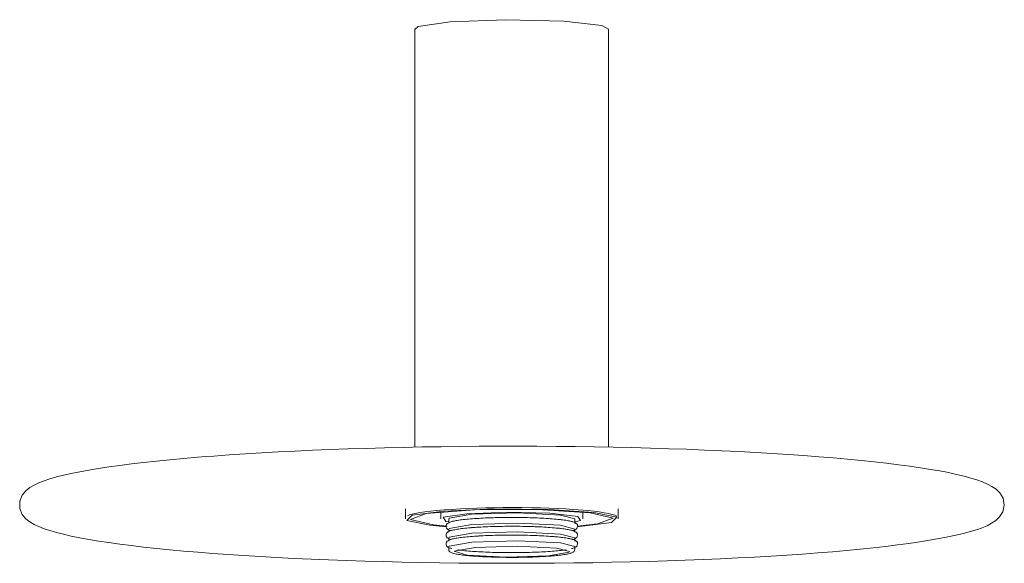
# Model space of a CAD drawing. Header units: millimetres. Extents: x 6395 to 7571, y 1663 to 6661.
# Tile 3 of 4: x 7067 to 7367, y 1663 to 1828. Entities that reach past the tile are written whole.
import ezdxf

# ---------------------------------------------------------------- set-up
doc = ezdxf.new("R2010")
doc.units = ezdxf.units.MM
doc.layers.add('Luminarias', color=7, linetype='Continuous', lineweight=20)

# ---------------------------------------------------------------- blocks, each defined once
blk = doc.blocks.new('62174-50 - CONFETTI 300 H140 Wall_ceiling lamp recycmarmoreal-478831-00 Isometrico PDF')
at = {"layer": 'Luminarias', "lineweight": 9}
for p, q in [((-7140.37, 1825.46), (-7140.37, 1698.02)), ((-7081.37, 1698.02), (-7081.37, 1825.46)), ((-7126.54, 1679.24), (-7118.85, 1679.53)), ((-7118.85, 1679.53), (-7116.21, 1679.59)), ((-7116.21, 1679.59), (-7113.47, 1679.62)), ((-7113.47, 1679.62), (-7110.64, 1679.63)), ((-7110.64, 1679.63), (-7107.76, 1679.61)), ((-7107.76, 1679.61), (-7104.91, 1679.57)), ((-7104.91, 1679.57), (-7102.14, 1679.51)), ((-7102.14, 1679.51), (-7099.52, 1679.44)), ((-7099.52, 1679.44), (-7096.99, 1679.33)), ((-7143.27, 1679.28), (-7143.27, 1676.2)), ((-7142.66, 1677.12), (-7142.05, 1677.38)), ((-7142.04, 1677.38), (-7141.21, 1677.63)), ((-7141.21, 1677.63), (-7140.16, 1677.87)), ((-7140.15, 1677.87), (-7138.87, 1678.09)), ((-7138.86, 1678.1), (-7137.36, 1678.31)), ((-7137.35, 1678.32), (-7135.62, 1678.53)), ((-7135.62, 1678.53), (-7133.66, 1678.73)), ((-7133.66, 1678.73), (-7131.47, 1678.93)), ((-7132.47, 1678.43), (-7132.47, 1676.19)), ((-7131.47, 1678.93), (-7129.03, 1679.09)), ((-7129.02, 1679.09), (-7126.54, 1679.24)), ((-7118.83, 1676.45), (-7114.03, 1676.59)), ((-7111.53, 1676.62), (-7109.02, 1676.61)), ((-7106.55, 1676.57), (-7104.14, 1676.5)), ((-7101.85, 1676.4), (-7099.72, 1676.28)), ((-7096.99, 1679.33), (-7094.49, 1679.2)), ((-7094.49, 1679.2), (-7092.08, 1679.05)), ((-7092.08, 1679.05), (-7087.72, 1678.7)), ((-7089.27, 1676.19), (-7089.27, 1678.43)), ((-7087.72, 1678.7), (-7085.87, 1678.51)), ((-7085.86, 1678.51), (-7084.22, 1678.3)), ((-7084.22, 1678.3), (-7082.74, 1678.07)), ((-7082.73, 1678.07), (-7081.44, 1677.83)), ((-7081.43, 1677.82), (-7080.35, 1677.57)), ((-7080.34, 1677.57), (-7079.5, 1677.31)), ((-7079.5, 1677.31), (-7078.92, 1677.06)), ((-7078.52, 1676.64), (-7078.52, 1676.53)), ((-7078.47, 1676.2), (-7078.47, 1679.28)), ((-7130.89, 1673.78), (-7135.87, 1674.25)), ((-7134.71, 1674.34), (-7130.54, 1673.96)), ((-7130.07, 1676.19), (-7130.07, 1674.79)), ((-7128.85, 1675.43), (-7127.82, 1675.65)), ((-7126.5, 1675.85), (-7125.05, 1676.02)), ((-7123.08, 1676.2), (-7121.04, 1676.34)), ((-7123.08, 1673.51), (-7121.04, 1673.65)), ((-7118.83, 1673.77), (-7114.03, 1673.91)), ((-7111.53, 1673.93), (-7109.02, 1673.92)), ((-7106.55, 1673.88), (-7104.14, 1673.82)), ((-7101.85, 1673.72), (-7099.72, 1673.59)), ((-7093.39, 1675.55), (-7092.49, 1675.32)), ((-7091.67, 1674.79), (-7091.67, 1676.19)), ((-7130.07, 1673.1), (-7130.07, 1672.11)), ((-7130.07, 1670.41), (-7130.07, 1669.42)), ((-7128.85, 1672.75), (-7127.82, 1672.96)), ((-7126.5, 1673.17), (-7125.05, 1673.34)), ((-7126.5, 1670.48), (-7125.05, 1670.65)), ((-7123.08, 1670.83), (-7121.04, 1670.97)), ((-7118.89, 1671.08), (-7114.03, 1671.22)), ((-7111.53, 1671.24), (-7109.02, 1671.23)), ((-7106.55, 1671.2), (-7104.14, 1671.13)), ((-7101.85, 1671.03), (-7099.72, 1670.9)), ((-7093.39, 1672.86), (-7092.49, 1672.63)), ((-7091.67, 1672.11), (-7091.67, 1673.1)), ((-7091.67, 1669.42), (-7091.67, 1670.41)), ((-7130.07, 1667.73), (-7130.07, 1666.83)), ((-7128.85, 1670.06), (-7127.82, 1670.28)), ((-7093.39, 1670.17), (-7092.49, 1669.95)), ((-7091.67, 1666.83), (-7091.67, 1667.73)), ((-7093.35, 1666.07), (-7099.68, 1664.94))]:
    blk.add_line(p, q, dxfattribs=at)
for points in [[(-7140.35, 1825.37, 0), (-7139.43, 1826.17, 0), (-7129.63, 1827.63, 0)], [(-7129.63, 1827.63, 0), (-7112.66, 1828.26, 0), (-7095.01, 1827.83, 0), (-7083.42, 1826.49, 0), (-7081.4, 1825.34, 0)], [(-7017.69, 1665.83, 0), (-7013.23, 1666.2, 0), (-7008.92, 1666.58, 0), (-7004.78, 1666.97, 0), (-7000.8, 1667.39, 0), (-6996.99, 1667.82, 0), (-6993.37, 1668.26, 0), (-6989.92, 1668.72, 0), (-6986.66, 1669.19, 0), (-6983.6, 1669.67, 0), (-6980.73, 1670.17, 0), (-6978.05, 1670.68, 0), (-6975.58, 1671.2, 0), (-6973.3, 1671.74, 0), (-6971.23, 1672.3, 0), (-6969.34, 1672.87, 0), (-6967.64, 1673.48, 0), (-6966.11, 1674.12, 0), (-6964.73, 1674.84, 0), (-6963.47, 1675.68, 0), (-6962.31, 1676.78, 0), (-6961.33, 1678.33, 0), (-6960.87, 1680.41, 0), (-6961.26, 1682.51, 0), (-6962.22, 1684.1, 0), (-6963.38, 1685.23, 0), (-6964.63, 1686.09, 0), (-6966, 1686.81, 0), (-6967.52, 1687.46, 0), (-6969.2, 1688.07, 0), (-6971.07, 1688.64, 0), (-6973.13, 1689.2, 0), (-6975.39, 1689.74, 0), (-6977.85, 1690.27, 0), (-6980.51, 1690.78, 0), (-6983.37, 1691.28, 0), (-6986.42, 1691.76, 0), (-6989.66, 1692.23, 0), (-6993.09, 1692.69, 0), (-6996.7, 1693.14, 0), (-7000.49, 1693.57, 0), (-7004.46, 1693.98, 0), (-7008.59, 1694.38, 0), (-7012.88, 1694.76, 0), (-7017.33, 1695.12, 0), (-7021.92, 1695.47, 0), (-7026.66, 1695.8, 0), (-7031.53, 1696.11, 0), (-7036.52, 1696.41, 0), (-7041.63, 1696.68, 0), (-7046.85, 1696.93, 0), (-7052.17, 1697.17, 0), (-7057.59, 1697.38, 0), (-7063.09, 1697.57, 0), (-7068.66, 1697.74, 0), (-7074.3, 1697.89, 0), (-7080, 1698.02, 0), (-7085.75, 1698.13, 0), (-7091.54, 1698.21, 0), (-7097.36, 1698.27, 0), (-7103.2, 1698.31, 0), (-7109.06, 1698.33, 0), (-7114.91, 1698.33, 0), (-7120.76, 1698.3, 0), (-7126.6, 1698.25, 0), (-7132.41, 1698.18, 0), (-7138.18, 1698.09, 0), (-7143.91, 1697.97, 0), (-7149.59, 1697.84, 0), (-7155.21, 1697.68, 0), (-7160.76, 1697.5, 0), (-7166.22, 1697.3, 0), (-7171.6, 1697.08, 0), (-7176.89, 1696.84, 0), (-7182.07, 1696.58, 0), (-7187.13, 1696.3, 0), (-7192.08, 1696, 0), (-7196.9, 1695.68, 0), (-7201.58, 1695.34, 0), (-7204.05, 1695.15, 0)], [(-7017.69, 1665.83, 0), (-7022.29, 1665.49, 0), (-7027.04, 1665.16, 0), (-7031.91, 1664.85, 0), (-7036.92, 1664.56, 0), (-7042.04, 1664.29, 0), (-7047.27, 1664.03, 0), (-7052.6, 1663.8, 0), (-7058.02, 1663.59, 0), (-7063.52, 1663.4, 0), (-7069.1, 1663.23, 0), (-7074.75, 1663.08, 0), (-7080.46, 1662.96, 0), (-7086.21, 1662.85, 0), (-7092, 1662.77, 0), (-7097.82, 1662.71, 0), (-7103.66, 1662.67, 0), (-7109.52, 1662.65, 0), (-7115.37, 1662.66, 0), (-7121.22, 1662.69, 0), (-7127.05, 1662.74, 0), (-7132.86, 1662.81, 0), (-7138.63, 1662.91, 0), (-7144.36, 1663.02, 0), (-7150.04, 1663.16, 0), (-7155.65, 1663.32, 0), (-7161.19, 1663.5, 0), (-7166.65, 1663.7, 0), (-7172.02, 1663.92, 0), (-7177.3, 1664.17, 0), (-7182.47, 1664.43, 0), (-7187.53, 1664.71, 0), (-7192.47, 1665.01, 0), (-7197.27, 1665.33, 0), (-7201.94, 1665.67, 0), (-7206.47, 1666.03, 0), (-7210.85, 1666.4, 0), (-7215.07, 1666.79, 0), (-7219.12, 1667.2, 0), (-7223.01, 1667.62, 0), (-7226.72, 1668.05, 0), (-7230.25, 1668.5, 0), (-7233.59, 1668.97, 0), (-7236.75, 1669.45, 0), (-7239.71, 1669.94, 0), (-7242.47, 1670.44, 0), (-7245.04, 1670.96, 0), (-7247.41, 1671.49, 0), (-7249.57, 1672.04, 0), (-7251.55, 1672.61, 0), (-7253.33, 1673.2, 0), (-7254.94, 1673.82, 0), (-7256.38, 1674.5, 0), (-7257.69, 1675.27, 0), (-7258.9, 1676.23, 0), (-7259.99, 1677.54, 0), (-7260.75, 1679.4, 0), (-7260.75, 1681.59, 0), (-7259.99, 1683.44, 0), (-7258.9, 1684.75, 0), (-7257.69, 1685.71, 0), (-7256.38, 1686.49, 0), (-7254.94, 1687.17, 0), (-7253.33, 1687.79, 0), (-7251.55, 1688.38, 0), (-7249.58, 1688.95, 0), (-7247.41, 1689.49, 0), (-7245.04, 1690.03, 0), (-7242.47, 1690.54, 0), (-7239.71, 1691.05, 0), (-7236.75, 1691.54, 0), (-7233.6, 1692.02, 0), (-7230.25, 1692.48, 0), (-7226.72, 1692.93, 0), (-7223.01, 1693.37, 0), (-7219.13, 1693.79, 0), (-7215.07, 1694.2, 0), (-7210.85, 1694.59, 0), (-7206.47, 1694.96, 0), (-7204.05, 1695.15, 0)], [(-7135.87, 1674.25, 0), (-7142.82, 1675.7, 0), (-7141.21, 1677.28, 0), (-7131.47, 1678.58, 0), (-7116.21, 1679.24, 0), (-7099.52, 1679.09, 0), (-7085.86, 1678.16, 0)], [(-7087.02, 1678.07, 0), (-7103.13, 1679.05, 0), (-7122.19, 1678.94, 0), (-7136.93, 1677.78, 0), (-7141.71, 1676.02, 0), (-7134.71, 1674.34, 0)], [(-7130.08, 1675.25, 0), (-7130.97, 1675.44, 0), (-7131.78, 1676.7, 0), (-7124.6, 1677.77, 0)], [(-7130.06, 1676.12, 0), (-7129.98, 1676.36, 0), (-7123.08, 1677.6, 0)], [(-7124.6, 1677.77, 0), (-7112.18, 1678.24, 0), (-7099.26, 1677.92, 0), (-7090.77, 1676.94, 0), (-7089.96, 1675.67, 0), (-7091.59, 1675.27, 0)], [(-7092.42, 1672.55, 0), (-7092.16, 1672.63, 0), (-7091.92, 1672.72, 0), (-7091.7, 1672.81, 0), (-7091.49, 1672.92, 0), (-7091.29, 1673.06, 0), (-7091.09, 1673.24, 0), (-7090.91, 1673.53, 0), (-7090.82, 1673.93, 0), (-7090.89, 1674.34, 0), (-7091.07, 1674.63, 0), (-7091.27, 1674.83, 0), (-7091.47, 1674.97, 0), (-7091.68, 1675.08, 0), (-7091.9, 1675.17, 0), (-7092.14, 1675.26, 0), (-7092.4, 1675.34, 0), (-7092.68, 1675.41, 0), (-7092.98, 1675.48, 0), (-7093.31, 1675.56, 0), (-7093.67, 1675.62, 0), (-7094.05, 1675.69, 0), (-7094.46, 1675.75, 0), (-7094.89, 1675.82, 0), (-7095.34, 1675.88, 0), (-7095.82, 1675.94, 0), (-7096.32, 1675.99, 0), (-7096.85, 1676.05, 0), (-7097.39, 1676.1, 0), (-7097.96, 1676.15, 0), (-7098.54, 1676.2, 0), (-7099.15, 1676.25, 0), (-7099.77, 1676.29, 0), (-7100.42, 1676.33, 0), (-7101.07, 1676.37, 0), (-7101.75, 1676.4, 0), (-7102.44, 1676.44, 0), (-7103.14, 1676.47, 0), (-7103.85, 1676.5, 0), (-7104.58, 1676.52, 0), (-7105.31, 1676.54, 0), (-7106.05, 1676.56, 0), (-7106.8, 1676.58, 0), (-7107.56, 1676.6, 0), (-7108.32, 1676.61, 0), (-7109.09, 1676.61, 0), (-7109.86, 1676.62, 0), (-7110.63, 1676.62, 0), (-7111.4, 1676.62, 0), (-7112.17, 1676.62, 0), (-7112.94, 1676.61, 0), (-7113.7, 1676.6, 0), (-7114.46, 1676.59, 0), (-7115.22, 1676.58, 0), (-7115.97, 1676.56, 0), (-7116.71, 1676.54, 0), (-7117.44, 1676.51, 0), (-7118.16, 1676.49, 0), (-7118.87, 1676.46, 0), (-7119.56, 1676.43, 0), (-7120.25, 1676.39, 0), (-7120.91, 1676.35, 0), (-7121.57, 1676.31, 0), (-7122.2, 1676.27, 0), (-7122.82, 1676.23, 0), (-7123.14, 1676.2, 0)], [(-7123.08, 1677.6, 0), (-7109.02, 1678, 0), (-7096.05, 1677.35, 0), (-7091.67, 1676.19, 0)], [(-7090.86, 1673.98, 0), (-7084.81, 1674.63, 0), (-7080.02, 1676.38, 0), (-7087.02, 1678.07, 0)], [(-7085.86, 1678.16, 0), (-7078.91, 1676.71, 0), (-7080.52, 1675.12, 0), (-7090.26, 1673.83, 0), (-7090.85, 1673.78, 0)], [(-7129.3, 1672.55, 0), (-7129.46, 1672.6, 0), (-7129.71, 1672.68, 0), (-7129.94, 1672.77, 0), (-7130.15, 1672.87, 0), (-7130.36, 1672.99, 0), (-7130.56, 1673.15, 0), (-7130.75, 1673.38, 0), (-7130.9, 1673.74, 0), (-7130.9, 1674.16, 0), (-7130.75, 1674.51, 0), (-7130.56, 1674.75, 0), (-7130.36, 1674.91, 0), (-7130.15, 1675.03, 0), (-7129.94, 1675.13, 0), (-7129.71, 1675.22, 0), (-7129.46, 1675.3, 0), (-7129.19, 1675.38, 0), (-7128.89, 1675.45, 0), (-7128.58, 1675.52, 0), (-7128.23, 1675.59, 0), (-7127.86, 1675.66, 0), (-7127.47, 1675.73, 0), (-7127.05, 1675.79, 0), (-7126.61, 1675.85, 0), (-7126.14, 1675.91, 0), (-7125.65, 1675.97, 0), (-7125.13, 1676.02, 0), (-7124.6, 1676.08, 0), (-7124.04, 1676.13, 0), (-7123.46, 1676.18, 0), (-7123.14, 1676.2, 0)], [(-7129.3, 1669.86, 0), (-7129.46, 1669.91, 0), (-7129.71, 1669.99, 0), (-7129.94, 1670.08, 0), (-7130.15, 1670.18, 0), (-7130.36, 1670.3, 0), (-7130.56, 1670.46, 0), (-7130.75, 1670.7, 0), (-7130.9, 1671.05, 0), (-7130.9, 1671.47, 0), (-7130.75, 1671.82, 0), (-7130.56, 1672.06, 0), (-7130.36, 1672.22, 0), (-7130.15, 1672.34, 0), (-7129.94, 1672.44, 0), (-7129.71, 1672.53, 0), (-7129.46, 1672.61, 0), (-7129.19, 1672.69, 0), (-7128.89, 1672.76, 0), (-7128.58, 1672.84, 0), (-7128.23, 1672.9, 0), (-7127.86, 1672.97, 0), (-7127.47, 1673.04, 0), (-7127.05, 1673.1, 0), (-7126.61, 1673.16, 0), (-7126.14, 1673.22, 0), (-7125.65, 1673.28, 0), (-7125.13, 1673.34, 0), (-7124.6, 1673.39, 0), (-7124.04, 1673.44, 0), (-7123.46, 1673.49, 0), (-7123.14, 1673.52, 0)], [(-7130.06, 1673.04, 0), (-7129.98, 1673.28, 0), (-7123.08, 1674.51, 0)], [(-7092.42, 1669.87, 0), (-7092.16, 1669.95, 0), (-7091.92, 1670.03, 0), (-7091.7, 1670.12, 0), (-7091.49, 1670.23, 0), (-7091.29, 1670.37, 0), (-7091.09, 1670.56, 0), (-7090.91, 1670.84, 0), (-7090.82, 1671.24, 0), (-7090.89, 1671.65, 0), (-7091.07, 1671.94, 0), (-7091.27, 1672.14, 0), (-7091.47, 1672.28, 0), (-7091.68, 1672.39, 0), (-7091.9, 1672.48, 0), (-7092.14, 1672.57, 0), (-7092.4, 1672.65, 0), (-7092.68, 1672.72, 0), (-7092.98, 1672.8, 0), (-7093.31, 1672.87, 0), (-7093.67, 1672.94, 0), (-7094.05, 1673, 0), (-7094.46, 1673.07, 0), (-7094.89, 1673.13, 0), (-7095.34, 1673.19, 0), (-7095.82, 1673.25, 0), (-7096.32, 1673.31, 0), (-7096.85, 1673.36, 0), (-7097.39, 1673.41, 0), (-7097.96, 1673.46, 0), (-7098.54, 1673.51, 0), (-7099.15, 1673.56, 0), (-7099.77, 1673.6, 0), (-7100.42, 1673.64, 0), (-7101.07, 1673.68, 0), (-7101.75, 1673.72, 0), (-7102.44, 1673.75, 0), (-7103.14, 1673.78, 0), (-7103.85, 1673.81, 0), (-7104.58, 1673.83, 0), (-7105.31, 1673.86, 0), (-7106.05, 1673.88, 0), (-7106.8, 1673.89, 0), (-7107.56, 1673.91, 0), (-7108.32, 1673.92, 0), (-7109.09, 1673.93, 0), (-7109.86, 1673.93, 0), (-7110.63, 1673.93, 0), (-7111.4, 1673.93, 0), (-7112.17, 1673.93, 0), (-7112.94, 1673.92, 0), (-7113.7, 1673.91, 0), (-7114.46, 1673.9, 0), (-7115.22, 1673.89, 0), (-7115.97, 1673.87, 0), (-7116.71, 1673.85, 0), (-7117.44, 1673.82, 0), (-7118.16, 1673.8, 0), (-7118.87, 1673.77, 0), (-7119.56, 1673.74, 0), (-7120.25, 1673.7, 0), (-7120.91, 1673.67, 0), (-7121.57, 1673.63, 0), (-7122.2, 1673.58, 0), (-7122.82, 1673.54, 0), (-7123.14, 1673.52, 0)], [(-7123.08, 1674.51, 0), (-7109.02, 1674.92, 0), (-7096.05, 1674.26, 0), (-7091.67, 1673.1, 0)], [(-7097.77, 1676.13, 0), (-7096.05, 1675.95, 0), (-7094.58, 1675.76, 0)], [(-7097.77, 1673.44, 0), (-7096.05, 1673.27, 0), (-7094.58, 1673.07, 0)], [(-7129.11, 1667.12, 0), (-7129.19, 1667.14, 0), (-7129.46, 1667.22, 0), (-7129.71, 1667.3, 0), (-7129.94, 1667.39, 0), (-7130.15, 1667.49, 0), (-7130.36, 1667.61, 0), (-7130.56, 1667.77, 0), (-7130.75, 1668.01, 0), (-7130.9, 1668.36, 0), (-7130.9, 1668.78, 0), (-7130.75, 1669.14, 0), (-7130.56, 1669.37, 0), (-7130.36, 1669.53, 0), (-7130.15, 1669.65, 0), (-7129.94, 1669.75, 0), (-7129.71, 1669.84, 0), (-7129.46, 1669.92, 0), (-7129.19, 1670, 0), (-7128.89, 1670.08, 0), (-7128.58, 1670.15, 0), (-7128.23, 1670.22, 0), (-7127.86, 1670.28, 0), (-7127.47, 1670.35, 0), (-7127.05, 1670.41, 0), (-7126.61, 1670.47, 0), (-7126.14, 1670.53, 0), (-7125.65, 1670.59, 0), (-7125.13, 1670.65, 0), (-7124.6, 1670.7, 0), (-7124.04, 1670.75, 0), (-7123.46, 1670.8, 0), (-7123.14, 1670.83, 0)], [(-7130.06, 1670.35, 0), (-7129.98, 1670.59, 0), (-7123.08, 1671.82, 0)], [(-7092.65, 1667.12, 0), (-7092.42, 1667.18, 0), (-7092.16, 1667.26, 0), (-7091.92, 1667.34, 0), (-7091.7, 1667.44, 0), (-7091.49, 1667.54, 0), (-7091.29, 1667.68, 0), (-7091.09, 1667.87, 0), (-7090.91, 1668.16, 0), (-7090.82, 1668.55, 0), (-7090.89, 1668.96, 0), (-7091.07, 1669.26, 0), (-7091.27, 1669.45, 0), (-7091.47, 1669.59, 0), (-7091.68, 1669.7, 0), (-7091.9, 1669.79, 0), (-7092.14, 1669.88, 0), (-7092.4, 1669.96, 0), (-7092.68, 1670.04, 0), (-7092.98, 1670.11, 0), (-7093.31, 1670.18, 0), (-7093.67, 1670.25, 0), (-7094.05, 1670.31, 0), (-7094.46, 1670.38, 0), (-7094.89, 1670.44, 0), (-7095.34, 1670.5, 0), (-7095.82, 1670.56, 0), (-7096.32, 1670.62, 0), (-7096.85, 1670.67, 0), (-7097.39, 1670.73, 0), (-7097.96, 1670.78, 0), (-7098.54, 1670.82, 0), (-7099.15, 1670.87, 0), (-7099.77, 1670.91, 0), (-7100.42, 1670.95, 0), (-7101.07, 1670.99, 0), (-7101.75, 1671.03, 0), (-7102.44, 1671.06, 0), (-7103.14, 1671.09, 0), (-7103.85, 1671.12, 0), (-7104.58, 1671.15, 0), (-7105.31, 1671.17, 0), (-7106.05, 1671.19, 0), (-7106.8, 1671.21, 0), (-7107.56, 1671.22, 0), (-7108.32, 1671.23, 0), (-7109.09, 1671.24, 0), (-7109.86, 1671.24, 0), (-7110.63, 1671.25, 0), (-7111.4, 1671.25, 0), (-7112.17, 1671.24, 0), (-7112.94, 1671.24, 0), (-7113.7, 1671.23, 0), (-7114.46, 1671.21, 0), (-7115.22, 1671.2, 0), (-7115.97, 1671.18, 0), (-7116.71, 1671.16, 0), (-7117.44, 1671.14, 0), (-7118.16, 1671.11, 0), (-7118.87, 1671.08, 0), (-7119.56, 1671.05, 0), (-7120.25, 1671.02, 0), (-7120.91, 1670.98, 0), (-7121.57, 1670.94, 0), (-7122.2, 1670.9, 0), (-7122.82, 1670.85, 0), (-7123.14, 1670.83, 0)], [(-7123.08, 1671.82, 0), (-7109.02, 1672.23, 0), (-7096.05, 1671.57, 0), (-7091.67, 1670.41, 0)], [(-7097.77, 1670.75, 0), (-7096.05, 1670.58, 0), (-7094.58, 1670.38, 0)], [(-7130.06, 1667.66, 0), (-7129.98, 1667.9, 0), (-7123.08, 1669.13, 0)], [(-7099.68, 1664.94, 0), (-7112.56, 1664.57, 0), (-7124.45, 1665.17, 0), (-7128.39, 1666.39, 0), (-7122.06, 1667.52, 0)], [(-7123.08, 1669.13, 0), (-7109.02, 1669.54, 0), (-7096.05, 1668.89, 0), (-7091.67, 1667.73, 0)], [(-7122.06, 1667.52, 0), (-7109.18, 1667.9, 0), (-7097.29, 1667.3, 0), (-7093.27, 1666.23, 0)], [(-7130.07, 1666.83, 0), (-7130.01, 1666.53, 0), (-7129.87, 1666.3, 0), (-7129.71, 1666.15, 0), (-7129.53, 1666.03, 0), (-7129.35, 1665.94, 0), (-7129.15, 1665.85, 0), (-7128.93, 1665.77, 0), (-7128.69, 1665.7, 0), (-7128.42, 1665.63, 0), (-7128.13, 1665.56, 0), (-7127.81, 1665.49, 0), (-7127.47, 1665.42, 0), (-7127.11, 1665.36, 0), (-7126.72, 1665.3, 0), (-7126.3, 1665.24, 0), (-7125.86, 1665.18, 0), (-7125.4, 1665.12, 0), (-7124.92, 1665.07, 0), (-7124.41, 1665.01, 0), (-7123.88, 1664.96, 0), (-7123.33, 1664.92, 0), (-7122.77, 1664.87, 0), (-7122.18, 1664.82, 0), (-7121.57, 1664.78, 0), (-7120.95, 1664.74, 0), (-7120.32, 1664.71, 0), (-7119.66, 1664.67, 0), (-7119, 1664.64, 0), (-7118.32, 1664.61, 0), (-7117.63, 1664.58, 0), (-7116.93, 1664.56, 0), (-7116.22, 1664.54, 0), (-7115.5, 1664.52, 0), (-7114.77, 1664.5, 0), (-7114.04, 1664.49, 0), (-7113.3, 1664.48, 0), (-7112.56, 1664.47, 0), (-7111.81, 1664.46, 0), (-7111.07, 1664.46, 0), (-7110.32, 1664.46, 0), (-7109.58, 1664.47, 0), (-7108.83, 1664.47, 0), (-7108.09, 1664.48, 0), (-7107.36, 1664.49, 0), (-7106.63, 1664.51, 0), (-7105.91, 1664.53, 0), (-7105.19, 1664.55, 0), (-7104.48, 1664.57, 0), (-7103.79, 1664.59, 0), (-7103.1, 1664.62, 0), (-7102.43, 1664.65, 0), (-7101.77, 1664.69, 0), (-7101.12, 1664.72, 0), (-7100.49, 1664.76, 0), (-7099.88, 1664.8, 0), (-7099.28, 1664.84, 0), (-7098.99, 1664.87, 0)], [(-7098.59, 1666.32, 0), (-7099.2, 1666.27, 0), (-7099.82, 1666.23, 0), (-7100.47, 1666.19, 0), (-7101.13, 1666.15, 0), (-7101.8, 1666.11, 0), (-7102.49, 1666.08, 0), (-7103.19, 1666.05, 0), (-7103.91, 1666.02, 0), (-7104.63, 1666, 0), (-7105.37, 1665.97, 0), (-7106.11, 1665.95, 0), (-7106.86, 1665.94, 0), (-7107.62, 1665.92, 0), (-7108.38, 1665.91, 0), (-7109.15, 1665.9, 0), (-7109.92, 1665.9, 0), (-7110.69, 1665.9, 0), (-7111.46, 1665.9, 0), (-7112.23, 1665.9, 0), (-7113, 1665.91, 0), (-7113.76, 1665.92, 0), (-7114.52, 1665.93, 0), (-7115.28, 1665.95, 0), (-7116.03, 1665.96, 0), (-7116.76, 1665.98, 0), (-7117.49, 1666.01, 0), (-7118.21, 1666.04, 0), (-7118.92, 1666.06, 0), (-7119.62, 1666.1, 0), (-7120.3, 1666.13, 0), (-7120.97, 1666.17, 0), (-7121.62, 1666.21, 0), (-7122.25, 1666.25, 0), (-7122.87, 1666.29, 0), (-7123.46, 1666.34, 0), (-7124.04, 1666.39, 0), (-7124.6, 1666.44, 0), (-7125.13, 1666.5, 0), (-7125.65, 1666.55, 0), (-7126.14, 1666.61, 0), (-7126.61, 1666.67, 0), (-7127.05, 1666.73, 0), (-7127.35, 1666.78, 0)], [(-7091.67, 1666.83, 0), (-7091.73, 1666.53, 0), (-7091.87, 1666.3, 0), (-7092.03, 1666.15, 0), (-7092.2, 1666.03, 0), (-7092.38, 1665.94, 0), (-7092.58, 1665.85, 0), (-7092.8, 1665.77, 0), (-7093.05, 1665.7, 0), (-7093.31, 1665.63, 0), (-7093.6, 1665.56, 0), (-7093.92, 1665.49, 0), (-7094.26, 1665.42, 0), (-7094.63, 1665.36, 0), (-7095.02, 1665.3, 0), (-7095.43, 1665.24, 0), (-7095.87, 1665.18, 0), (-7096.33, 1665.12, 0), (-7096.82, 1665.07, 0), (-7097.33, 1665.01, 0), (-7097.85, 1664.96, 0), (-7098.4, 1664.92, 0), (-7098.97, 1664.87, 0), (-7098.99, 1664.87, 0)], [(-7098.59, 1666.32, 0), (-7098, 1666.36, 0), (-7097.43, 1666.41, 0), (-7096.89, 1666.47, 0), (-7096.36, 1666.52, 0), (-7095.86, 1666.58, 0), (-7095.38, 1666.64, 0), (-7094.92, 1666.7, 0), (-7094.49, 1666.76, 0), (-7094.3, 1666.79, 0)]]:
    blk.add_polyline3d(points, dxfattribs=at)

msp = doc.modelspace()

# ---------------------------------------------------------------- block references
at = {"layer": 'Luminarias', "lineweight": 9}
msp.add_blockref('62174-50 - CONFETTI 300 H140 Wall_ceiling lamp recycmarmoreal-478831-00 Isometrico PDF', (14327.88, 0), dxfattribs=at)

doc.saveas('drawing.dxf')
